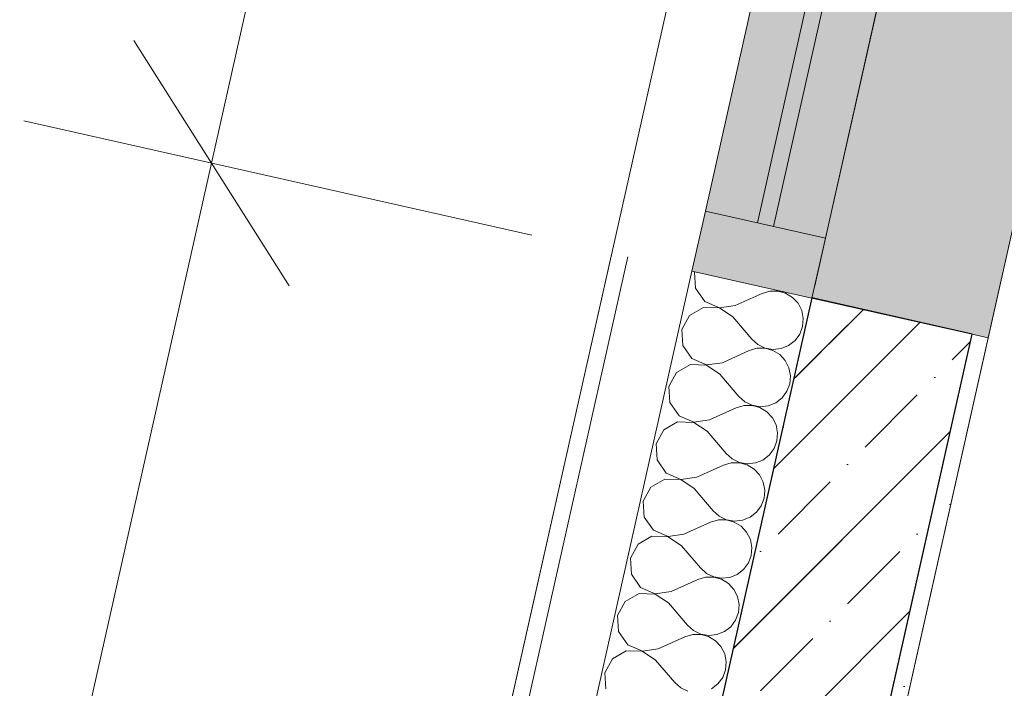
# Model space of a CAD drawing. Header units: millimetres. Extents: x -7145539 to 8272368, y 6117771 to 6337028.
# Tile 43 of 213: x -6876793 to -6875593, y 6138968 to 6139783. Entities that reach past the tile are written whole.
import ezdxf
from ezdxf.enums import TextEntityAlignment as Align

# ---------------------------------------------------------------- set-up
doc = ezdxf.new("R2010")
doc.units = ezdxf.units.MM
doc.header["$MEASUREMENT"] = 0
doc.linetypes.add('Штрихпунктирная', pattern=[670.277762, 352.777767, -176.388884, 0, -141.111112])
for name, color, linetype in [('S - квартира_помещение.АР', 7, 'Continuous'), ('АР-Стены_внешние_.АР', 7, 'Continuous'), ('АР-Стены_внутренние_пилоны.АР', 7, 'Continuous'), ('АР-Чертеж-Оси_Осевые размеры.АР', 7, 'Continuous'), ('АР-Чертеж-Размеры.АР', 7, 'Continuous'), ('Окна Archicad', 7, 'Continuous')]:
    doc.layers.add(name, color=color, linetype=linetype)
for name, color, linetype, lineweight in [('АР-Стены_внешние_.АР_Ном._пера__1', 7, 'Continuous', 30), ('АР-Стены_внешние_.АР_Ном._пера__120', 7, 'Continuous', 0), ('АР-Стены_внутренние_пилоны.АР_Ном._пера__1', 7, 'Continuous', 15), ('АР-Чертеж-Оси_Осевые размеры.АР_Ном._пера__120', 7, 'Continuous', 0), ('АР-Чертеж-Размеры.АР_Ном._пера__1', 7, 'Continuous', 0), ('Окна Archicad_Ном._пера__1', 7, 'Continuous', 0), ('Окна Archicad_Ном._пера__120', 7, 'Continuous', 0)]:
    doc.layers.add(name, color=color, linetype=linetype, lineweight=lineweight)
doc.styles.add('РЎР“Р•РќР•Р\xa0Р\x98Р\xa0_РЎРўР\x98Р›Р¬_2', font='GOTHIC.TTF')
doc.styles.add('РЎР“Р•РќР•Р\xa0Р\x98Р\xa0_РЎРўР\x98Р›Р¬_6', font='GOST_Common.ttf')
doc.dimstyles.new('СГЕНЕРИР_СТИЛЬ__5', dxfattribs={"dimtxt": 150, "dimasz": 237.5, "dimexe": 0.18, "dimexo": 0.0625, "dimgap": 0, "dimtad": 1, "dimdec": 0, "dimzin": 0, "dimdsep": 46, "dimtxsty": 'РЎР“Р•РќР•Р\xa0Р\x98Р\xa0_РЎРўР\x98Р›Р¬_6', "dimblk": 'ARROWHEAD_6', "dimblk1": 'ARROWHEAD_6', "dimblk2": 'ARROWHEAD_6', "dimcen": 0.09, "dimse1": 1, "dimse2": 1, "dimclrd": 7, "dimclre": 7, "dimclrt": 7, "dimazin": 0, "dimtfac": 1, "dimtdec": 4, "dimtmove": 0, "dimatfit": 3, "dimfxl": 1, "dimtolj": 1, "dimtzin": 0, "dimarcsym": 0})
doc.dimstyles.new('СГЕНЕРИР_СТИЛЬ__9', dxfattribs={"dimtxt": 150, "dimasz": 237.5, "dimexe": 0.18, "dimexo": 1000, "dimgap": 0, "dimtad": 1, "dimdec": 0, "dimzin": 0, "dimdsep": 46, "dimtxsty": 'РЎР“Р•РќР•Р\xa0Р\x98Р\xa0_РЎРўР\x98Р›Р¬_6', "dimblk": 'ARROWHEAD_6', "dimblk1": 'ARROWHEAD_6', "dimblk2": 'ARROWHEAD_6', "dimcen": 0.09, "dimclrd": 7, "dimclre": 7, "dimclrt": 7, "dimazin": 0, "dimtfac": 1, "dimtdec": 4, "dimtmove": 0, "dimatfit": 3, "dimfxl": 1, "dimtolj": 1, "dimtzin": 0, "dimarcsym": 0})

# ---------------------------------------------------------------- blocks, each defined once
blk = doc.blocks.new('*X905', base_point=(-6256761.3, 6562677.8))
at = {"layer": 'АР-Стены_внешние_.АР_Ном._пера__1', "color": 7, "linetype": 'Continuous', "lineweight": 0}
for p, q in [((-6875969.9, 6139475.6), (-6875970.2, 6139475.2)), ((-6875970.2, 6139475.2), (-6875969.1, 6139455.8)), ((-6875969.1, 6139455.8), (-6875957.9, 6139439.7)), ((-6875920.7, 6139434.8), (-6875888.1, 6139449.5)), ((-6875878.6, 6139452.3), (-6875888.1, 6139449.5)), ((-6875868.8, 6139452.3), (-6875878.6, 6139452.3)), ((-6875869.9, 6139453.2), (-6875868.7, 6139452.6)), ((-6875859.3, 6139449.7), (-6875868.8, 6139452.3)), ((-6875868.7, 6139452.6), (-6875862.7, 6139451.6)), ((-6875850.9, 6139444.6), (-6875859.3, 6139449.7)), ((-6875957.9, 6139439.7), (-6875940, 6139432)), ((-6875844.2, 6139437.4), (-6875850.9, 6139444.6)), ((-6875839.7, 6139428.6), (-6875844.2, 6139437.4)), ((-6875959.5, 6139432.4), (-6875976.5, 6139422.7)), ((-6875940, 6139431.7), (-6875959.5, 6139432.4)), ((-6875940, 6139432), (-6875920.7, 6139434.8)), ((-6875923.8, 6139420.9), (-6875940, 6139431.7)), ((-6875837.8, 6139418.9), (-6875839.7, 6139428.6)), ((-6875976.5, 6139422.7), (-6875985.8, 6139405.5)), ((-6875923.8, 6139420.9), (-6875900.6, 6139393.7)), ((-6875838.6, 6139409.1), (-6875837.8, 6139418.9)), ((-6875985.8, 6139405.5), (-6875984.7, 6139386.1)), ((-6875842.1, 6139399.9), (-6875838.6, 6139409.1)), ((-6875900.6, 6139393.7), (-6875893.2, 6139387.2)), ((-6875855.7, 6139385.9), (-6875847.9, 6139391.9)), ((-6875847.9, 6139391.9), (-6875842.1, 6139399.9)), ((-6875984.7, 6139386.1), (-6875973.5, 6139370.1)), ((-6875936.3, 6139365.1), (-6875903.7, 6139379.8)), ((-6875894.3, 6139382.6), (-6875903.7, 6139379.8)), ((-6875884.4, 6139382.6), (-6875894.3, 6139382.6)), ((-6875893.2, 6139387.2), (-6875884.4, 6139382.9)), ((-6875884.4, 6139382.9), (-6875874.7, 6139381.2)), ((-6875874.9, 6139380), (-6875884.4, 6139382.6)), ((-6875866.5, 6139374.9), (-6875874.9, 6139380)), ((-6875874.7, 6139381.2), (-6875864.9, 6139382.2)), ((-6875864.9, 6139382.2), (-6875855.7, 6139385.9)), ((-6875973.5, 6139370.1), (-6875955.6, 6139362.3)), ((-6875955.6, 6139362.3), (-6875936.3, 6139365.1)), ((-6875859.8, 6139367.7), (-6875866.5, 6139374.9)), ((-6875855.3, 6139358.9), (-6875859.8, 6139367.7)), ((-6875992.1, 6139353), (-6876001.5, 6139335.9)), ((-6875975.2, 6139362.7), (-6875992.1, 6139353)), ((-6875955.7, 6139362), (-6875975.2, 6139362.7)), ((-6875939.4, 6139351.2), (-6875955.7, 6139362)), ((-6875853.4, 6139349.2), (-6875855.3, 6139358.9)), ((-6875939.4, 6139351.2), (-6875916.3, 6139324)), ((-6875854.3, 6139339.4), (-6875853.4, 6139349.2)), ((-6876001.5, 6139335.9), (-6876000.4, 6139316.4)), ((-6875863.6, 6139322.2), (-6875857.7, 6139330.2)), ((-6875857.7, 6139330.2), (-6875854.3, 6139339.4)), ((-6876000.4, 6139316.4), (-6875989.2, 6139300.4)), ((-6875916.3, 6139324), (-6875908.9, 6139317.5)), ((-6875908.9, 6139317.5), (-6875900, 6139313.2)), ((-6875880.5, 6139312.6), (-6875871.4, 6139316.2)), ((-6875871.4, 6139316.2), (-6875863.6, 6139322.2)), ((-6875952, 6139295.5), (-6875919.4, 6139310.1)), ((-6875909.9, 6139312.9), (-6875919.4, 6139310.1)), ((-6875900.1, 6139312.9), (-6875909.9, 6139312.9)), ((-6875890.6, 6139310.3), (-6875900.1, 6139312.9)), ((-6875900, 6139313.2), (-6875890.3, 6139311.5)), ((-6875882.2, 6139305.2), (-6875890.6, 6139310.3)), ((-6875890.3, 6139311.5), (-6875880.5, 6139312.6)), ((-6875875.5, 6139298), (-6875882.2, 6139305.2)), ((-6875990.9, 6139293), (-6876007.8, 6139283.3)), ((-6875971.3, 6139292.3), (-6875990.9, 6139293)), ((-6875989.2, 6139300.4), (-6875971.3, 6139292.6)), ((-6875971.3, 6139292.6), (-6875952, 6139295.5)), ((-6875955.1, 6139281.5), (-6875971.3, 6139292.3)), ((-6875871, 6139289.2), (-6875875.5, 6139298)), ((-6876007.8, 6139283.3), (-6876017.1, 6139266.2)), ((-6875955.1, 6139281.5), (-6875931.9, 6139254.3)), ((-6875869.1, 6139279.5), (-6875871, 6139289.2)), ((-6875873.4, 6139260.5), (-6875869.9, 6139269.7)), ((-6875869.9, 6139269.7), (-6875869.1, 6139279.5)), ((-6876017.1, 6139266.2), (-6876016, 6139246.7)), ((-6875879.2, 6139252.6), (-6875873.4, 6139260.5)), ((-6876016, 6139246.7), (-6876004.9, 6139230.7)), ((-6875931.9, 6139254.3), (-6875924.5, 6139247.8)), ((-6875924.5, 6139247.8), (-6875915.7, 6139243.5)), ((-6875896.2, 6139242.9), (-6875887, 6139246.5)), ((-6875887, 6139246.5), (-6875879.2, 6139252.6)), ((-6875967.6, 6139225.8), (-6875935, 6139240.4)), ((-6875925.6, 6139243.2), (-6875935, 6139240.4)), ((-6875915.7, 6139243.2), (-6875925.6, 6139243.2)), ((-6875915.7, 6139243.5), (-6875906, 6139241.8)), ((-6875906.2, 6139240.6), (-6875915.7, 6139243.2)), ((-6875897.8, 6139235.5), (-6875906.2, 6139240.6)), ((-6875906, 6139241.8), (-6875896.2, 6139242.9)), ((-6875891.1, 6139228.3), (-6875897.8, 6139235.5)), ((-6876006.5, 6139223.3), (-6876023.4, 6139213.6)), ((-6875987, 6139222.6), (-6876006.5, 6139223.3)), ((-6876004.9, 6139230.7), (-6875986.9, 6139222.9)), ((-6875970.8, 6139211.8), (-6875987, 6139222.6)), ((-6875986.9, 6139222.9), (-6875967.6, 6139225.8)), ((-6875886.6, 6139219.5), (-6875891.1, 6139228.3)), ((-6876023.4, 6139213.6), (-6876032.8, 6139196.5)), ((-6875970.8, 6139211.8), (-6875947.6, 6139184.7)), ((-6875884.7, 6139209.8), (-6875886.6, 6139219.5)), ((-6875885.6, 6139200), (-6875884.7, 6139209.8)), ((-6876032.8, 6139196.5), (-6876031.7, 6139177)), ((-6875889, 6139190.8), (-6875885.6, 6139200)), ((-6875947.6, 6139184.7), (-6875940.2, 6139178.1)), ((-6875894.9, 6139182.9), (-6875889, 6139190.8)), ((-6876031.7, 6139177), (-6876020.5, 6139161)), ((-6875941.2, 6139173.5), (-6875950.7, 6139170.7)), ((-6875931.4, 6139173.6), (-6875941.2, 6139173.5)), ((-6875940.2, 6139178.1), (-6875931.3, 6139173.8)), ((-6875921.9, 6139170.9), (-6875931.4, 6139173.6)), ((-6875931.3, 6139173.8), (-6875921.6, 6139172.1)), ((-6875921.6, 6139172.1), (-6875911.8, 6139173.2)), ((-6875911.8, 6139173.2), (-6875902.7, 6139176.8)), ((-6875902.7, 6139176.8), (-6875894.9, 6139182.9)), ((-6876020.5, 6139161), (-6876002.6, 6139153.2)), ((-6875983.3, 6139156.1), (-6875950.7, 6139170.7)), ((-6875913.5, 6139165.8), (-6875921.9, 6139170.9)), ((-6875906.8, 6139158.6), (-6875913.5, 6139165.8)), ((-6876022.2, 6139153.6), (-6876039.1, 6139143.9)), ((-6876002.6, 6139153), (-6876022.2, 6139153.6)), ((-6876002.6, 6139153.2), (-6875983.3, 6139156.1)), ((-6875986.4, 6139142.1), (-6876002.6, 6139153)), ((-6875902.3, 6139149.8), (-6875906.8, 6139158.6)), ((-6875900.4, 6139140.1), (-6875902.3, 6139149.8)), ((-6876039.1, 6139143.9), (-6876048.4, 6139126.8)), ((-6875986.4, 6139142.1), (-6875963.2, 6139115)), ((-6875901.2, 6139130.3), (-6875900.4, 6139140.1)), ((-6876048.4, 6139126.8), (-6876047.3, 6139107.3)), ((-6875904.7, 6139121.1), (-6875901.2, 6139130.3)), ((-6875963.2, 6139115), (-6875955.9, 6139108.4)), ((-6875918.3, 6139107.1), (-6875910.5, 6139113.2)), ((-6875910.5, 6139113.2), (-6875904.7, 6139121.1)), ((-6876047.3, 6139107.3), (-6876036.2, 6139091.3)), ((-6875998.9, 6139086.4), (-6875966.4, 6139101)), ((-6875956.9, 6139103.8), (-6875966.4, 6139101)), ((-6875947, 6139103.9), (-6875956.9, 6139103.8)), ((-6875955.9, 6139108.4), (-6875947, 6139104.1)), ((-6875947, 6139104.1), (-6875937.3, 6139102.5)), ((-6875937.5, 6139101.2), (-6875947, 6139103.9)), ((-6875929.1, 6139096.1), (-6875937.5, 6139101.2)), ((-6875937.3, 6139102.5), (-6875927.5, 6139103.5)), ((-6875927.5, 6139103.5), (-6875918.3, 6139107.1)), ((-6876036.2, 6139091.3), (-6876018.2, 6139083.5)), ((-6875922.4, 6139088.9), (-6875929.1, 6139096.1)), ((-6875918, 6139080.1), (-6875922.4, 6139088.9)), ((-6876037.8, 6139083.9), (-6876054.8, 6139074.2)), ((-6876018.3, 6139083.3), (-6876037.8, 6139083.9)), ((-6876002.1, 6139072.4), (-6876018.3, 6139083.3)), ((-6876018.2, 6139083.5), (-6875998.9, 6139086.4)), ((-6875916, 6139070.4), (-6875918, 6139080.1)), ((-6876054.8, 6139074.2), (-6876064.1, 6139057.1)), ((-6876002.1, 6139072.4), (-6875978.9, 6139045.3)), ((-6875916.9, 6139060.6), (-6875916, 6139070.4)), ((-6876064.1, 6139057.1), (-6876063, 6139037.6)), ((-6875920.3, 6139051.4), (-6875916.9, 6139060.6)), ((-6875978.9, 6139045.3), (-6875971.5, 6139038.7)), ((-6875934, 6139037.5), (-6875926.2, 6139043.5)), ((-6875926.2, 6139043.5), (-6875920.3, 6139051.4)), ((-6876063, 6139037.6), (-6876051.8, 6139021.6)), ((-6876014.6, 6139016.7), (-6875982, 6139031.3)), ((-6875972.5, 6139034.1), (-6875982, 6139031.3)), ((-6875962.7, 6139034.2), (-6875972.5, 6139034.1)), ((-6875971.5, 6139038.7), (-6875962.6, 6139034.5)), ((-6875953.2, 6139031.5), (-6875962.7, 6139034.2)), ((-6875962.6, 6139034.5), (-6875952.9, 6139032.8)), ((-6875944.8, 6139026.4), (-6875953.2, 6139031.5)), ((-6875952.9, 6139032.8), (-6875943.1, 6139033.8)), ((-6875943.1, 6139033.8), (-6875934, 6139037.5)), ((-6876051.8, 6139021.6), (-6876033.9, 6139013.9)), ((-6876033.9, 6139013.9), (-6876014.6, 6139016.7)), ((-6875938.1, 6139019.2), (-6875944.8, 6139026.4)), ((-6875933.6, 6139010.4), (-6875938.1, 6139019.2)), ((-6876070.4, 6139004.5), (-6876079.7, 6138987.4)), ((-6876053.5, 6139014.2), (-6876070.4, 6139004.5)), ((-6876034, 6139013.6), (-6876053.5, 6139014.2)), ((-6876017.7, 6139002.7), (-6876034, 6139013.6)), ((-6875931.7, 6139000.8), (-6875933.6, 6139010.4)), ((-6876017.7, 6139002.7), (-6875994.5, 6138975.6)), ((-6875932.5, 6138990.9), (-6875931.7, 6139000.8)), ((-6876079.7, 6138987.4), (-6876078.6, 6138967.9)), ((-6875941.8, 6138973.8), (-6875936, 6138981.7)), ((-6875936, 6138981.7), (-6875932.5, 6138990.9)), ((-6875994.5, 6138975.6), (-6875987.2, 6138969)), ((-6875987.2, 6138969), (-6875978.3, 6138964.8)), ((-6875949.6, 6138967.8), (-6875941.8, 6138973.8))]:
    blk.add_line(p, q, dxfattribs=at)
blk = doc.blocks.new('Горизонтальное Многостворчатое Окно 23[30]_1', base_point=(-6256761.3, 6562677.8))
at = {"layer": 'Окна Archicad', "linetype": 'Continuous', "lineweight": 0, "true_color": 0xffffff}
for points in [[(-6875388.9, 6141395), (-6875827.2, 6139443.6), (-6875612.5, 6139395.4), (-6875174.3, 6141346.8)], [(-6875616.3, 6140382.7), (-6875762.6, 6140415.6), (-6875957.1, 6139549.6), (-6875810.8, 6139516.8)], [(-6875827.2, 6139443.6), (-6875810.8, 6139516.8), (-6875957.1, 6139549.6), (-6875973.5, 6139476.5)]]:
    blk.add_hatch(color=7, dxfattribs=at).paths.add_polyline_path(points)
at = {"layer": 'Окна Archicad_Ном._пера__1', "color": 7, "linetype": 'Continuous', "lineweight": 15}
blk.add_line((-6875632.1, 6139399.8), (-6875827.2, 6139443.6), dxfattribs=at)
at = {"layer": 'Окна Archicad_Ном._пера__1', "color": 7, "linetype": 'Continuous', "lineweight": 0}
blk.add_line((-6875612.5, 6139395.4), (-6875632.1, 6139399.8), dxfattribs=at)
at = {"layer": 'Окна Archicad_Ном._пера__120', "color": 7, "linetype": 'Continuous', "lineweight": 0}
for p, q in [((-6875174.3, 6141346.8), (-6875612.5, 6139395.4)), ((-6875762.6, 6140415.6), (-6875957.1, 6139549.6)), ((-6875893.7, 6139535.4), (-6875699.2, 6140401.3)), ((-6875679.7, 6140396.9), (-6875874.2, 6139531)), ((-6875616.3, 6140382.7), (-6875810.8, 6139516.8)), ((-6875973.5, 6139476.5), (-6875957.1, 6139549.6)), ((-6875957.1, 6139549.6), (-6875810.8, 6139516.8)), ((-6875810.8, 6139516.8), (-6875827.2, 6139443.6)), ((-6875827.2, 6139443.6), (-6875973.5, 6139476.5))]:
    blk.add_line(p, q, dxfattribs=at)
blk = doc.blocks.new('Стена_242_1', base_point=(-6872901.6, 6151557.2))
at = {"layer": 'АР-Стены_внешние_.АР', "linetype": 'Continuous', "lineweight": 0, "true_color": 0x000000}
h = blk.add_hatch(dxfattribs=at)
h.set_pattern_fill('БЛОКИ_БЕТОННЫЕ_ЭФФЕКТИВН_70', color=18, style=0, pattern_type=2)
h.set_pattern_definition([(45, (-6256761.35, 6562677.8), (-127.27922, 127.27922), [])])
h.paths.add_polyline_path([(-6876190.9, 6136911.6), (-6875632.1, 6139399.8), (-6875827.2, 6139443.6), (-6876386, 6136955.5)])
h = blk.add_hatch(dxfattribs=at)
h.set_pattern_fill('ШТУКАТУРКА__ГИПС_01_0001', color=18, style=0, pattern_type=2)
h.set_pattern_definition([(45, (-6256761.35, 6563027.8), (-111.369318, 111.369318), [0, -105, 0, -157.5]), (110, (-6256411.35, 6563027.8), (148.001588, 53.868173), [0, -77, 0, -133])])
h.paths.add_polyline_path([(-6876167, 6136926.8), (-6875612.5, 6139395.4), (-6875632.1, 6139399.8), (-6876186.5, 6136931.2)])
at = {"layer": 'АР-Стены_внешние_.АР_Ном._пера__1', "color": 7, "linetype": 'Continuous', "lineweight": 0}
for p, q in [((-6876051.6, 6139494), (-6876687.1, 6136664.4)), ((-6875973.5, 6139476.5), (-6876576.2, 6136793.2))]:
    blk.add_line(p, q, dxfattribs=at)
at = {"layer": 'АР-Стены_внешние_.АР_Ном._пера__1', "color": 7, "linetype": 'Continuous', "lineweight": 15}
for p, q in [((-6875827.2, 6139443.6), (-6876386, 6136955.5)), ((-6876186.5, 6136931.2), (-6875632.1, 6139399.8))]:
    blk.add_line(p, q, dxfattribs=at)
at = {"layer": 'АР-Стены_внешние_.АР_Ном._пера__1', "color": 7, "linetype": 'Continuous', "lineweight": 0, "flags": 128}
for points in [[(-6876071.1, 6139498.4), (-6876724.2, 6136590.7)], [(-6876167, 6136926.8), (-6875612.5, 6139395.4)]]:
    blk.add_lwpolyline(points, dxfattribs=at)
at = {"layer": 'АР-Стены_внешние_.АР', "color": 7, "lineweight": 0}
blk.add_blockref('*X905', (-6256761.3, 6562677.8), dxfattribs=at)
at = {"layer": 'Окна Archicad', "color": 7, "linetype": 'Continuous', "lineweight": 0}
blk.add_blockref('Горизонтальное Многостворчатое Окно 23[30]_1', (-6256761.3, 6562677.8), dxfattribs=at)
blk = doc.blocks.new('Стена_315_1', base_point=(-6875992.6, 6138251.1))
at = {"layer": 'АР-Стены_внутренние_пилоны.АР', "linetype": 'Continuous', "lineweight": 0, "true_color": 0x000000}
h = blk.add_hatch(dxfattribs=at)
h.set_pattern_fill('ЖЕЛЕЗОБЕТОН__PROJECT__0001', color=18, style=0, pattern_type=2)
h.set_pattern_definition([(45, (-6256761.35, 6562677.8), (-84.852814, 84.852814), []), (45, (-6256803.77, 6562720.22), (-84.852814, 84.852814), [90, -30, 0, -30])])
h.paths.add_polyline_path([(-6875895, 6138229.2), (-6875632, 6139400), (-6875827.2, 6139443.9), (-6876090.1, 6138273)])
at = {"layer": 'АР-Стены_внутренние_пилоны.АР_Ном._пера__1', "color": 7, "linetype": 'Continuous', "lineweight": 30, "flags": 128}
for points in [[(-6875827.2, 6139443.9), (-6876090.1, 6138273)], [(-6875632, 6139400), (-6875827.2, 6139443.9)], [(-6875895, 6138229.2), (-6875632, 6139400)], [(-6876090.1, 6138273), (-6875895, 6138229.2)]]:
    blk.add_lwpolyline(points, dxfattribs=at)
blk = doc.blocks.new('Стандартный Маркер Сетки[124]_1', base_point=(-6872883.1, 6152552))
at = {"layer": 'АР-Чертеж-Оси_Осевые размеры.АР_Ном._пера__120', "color": 7, "linetype": 'Штрихпунктирная', "lineweight": 0}
blk.add_line((-6873102.3, 6151576.3), (-6877664.8, 6131261.9), dxfattribs=at)
at = {"layer": 'АР-Чертеж-Оси_Осевые размеры.АР_Ном._пера__120', "color": 7, "lineweight": 0, "style": 'РЎР“Р•РќР•Р\xa0Р\x98Р\xa0_РЎРўР\x98Р›Р¬_2'}
blk.add_attdef('AC_MarkerText_1', text='', height=350, rotation=347.3417, dxfattribs=at).set_placement((-6877923.6, 6129979.4), align=Align.TOP_CENTER)
blk = doc.blocks.new('Стандартный Маркер Сетки[182]_1', base_point=(-6872883.1, 6152552))
at = {"layer": 'АР-Чертеж-Оси_Осевые размеры.АР_Ном._пера__120', "color": 7, "linetype": 'Штрихпунктирная', "lineweight": 0}
blk.add_line((-6873102.3, 6151576.3), (-6877664.8, 6131261.9), dxfattribs=at)
at = {"layer": 'АР-Чертеж-Оси_Осевые размеры.АР_Ном._пера__120', "color": 7, "lineweight": 0, "style": 'РЎР“Р•РќР•Р\xa0Р\x98Р\xa0_РЎРўР\x98Р›Р¬_2'}
blk.add_attdef('AC_MarkerText_1', text='', height=350, rotation=347.3417, dxfattribs=at).set_placement((-6877923.6, 6129979.4), align=Align.TOP_CENTER)
blk = doc.blocks.new('Стандартный Маркер Сетки[183]_1', base_point=(-6872883.1, 6152552))
at = {"layer": 'АР-Чертеж-Оси_Осевые размеры.АР_Ном._пера__120', "color": 7, "linetype": 'Штрихпунктирная', "lineweight": 0}
blk.add_line((-6873102.3, 6151576.3), (-6877664.8, 6131261.9), dxfattribs=at)
at = {"layer": 'АР-Чертеж-Оси_Осевые размеры.АР_Ном._пера__120', "color": 7, "lineweight": 0, "style": 'РЎР“Р•РќР•Р\xa0Р\x98Р\xa0_РЎРўР\x98Р›Р¬_2'}
blk.add_attdef('AC_MarkerText_1', text='', height=350, rotation=347.3417, dxfattribs=at).set_placement((-6877923.6, 6129979.4), align=Align.TOP_CENTER)
blk = doc.blocks.new('Стандартный Маркер Сетки[184]_1', base_point=(-6872883.1, 6152552))
at = {"layer": 'АР-Чертеж-Оси_Осевые размеры.АР_Ном._пера__120', "color": 7, "linetype": 'Штрихпунктирная', "lineweight": 0}
blk.add_line((-6873102.3, 6151576.3), (-6877664.8, 6131261.9), dxfattribs=at)
at = {"layer": 'АР-Чертеж-Оси_Осевые размеры.АР_Ном._пера__120', "color": 7, "lineweight": 0, "style": 'РЎР“Р•РќР•Р\xa0Р\x98Р\xa0_РЎРўР\x98Р›Р¬_2'}
blk.add_attdef('AC_MarkerText_1', text='', height=350, rotation=347.3417, dxfattribs=at).set_placement((-6877923.6, 6129979.4), align=Align.TOP_CENTER)
blk = doc.blocks.new('Стандартный Маркер Сетки[187]_1', base_point=(-6872883.1, 6152552))
at = {"layer": 'АР-Чертеж-Оси_Осевые размеры.АР_Ном._пера__120', "color": 7, "linetype": 'Штрихпунктирная', "lineweight": 0}
blk.add_line((-6873102.3, 6151576.3), (-6877664.8, 6131261.9), dxfattribs=at)
at = {"layer": 'АР-Чертеж-Оси_Осевые размеры.АР_Ном._пера__120', "color": 7, "lineweight": 0, "style": 'РЎР“Р•РќР•Р\xa0Р\x98Р\xa0_РЎРўР\x98Р›Р¬_2'}
blk.add_attdef('AC_MarkerText_1', text='', height=350, rotation=347.3417, dxfattribs=at).set_placement((-6877923.6, 6129979.4), align=Align.TOP_CENTER)
blk = doc.blocks.new('Стандартный Маркер Сетки[195]_1', base_point=(-6872883.1, 6152552))
at = {"layer": 'АР-Чертеж-Оси_Осевые размеры.АР_Ном._пера__120', "color": 7, "linetype": 'Штрихпунктирная', "lineweight": 0}
blk.add_line((-6873102.3, 6151576.3), (-6877664.8, 6131261.9), dxfattribs=at)
at = {"layer": 'АР-Чертеж-Оси_Осевые размеры.АР_Ном._пера__120', "color": 7, "lineweight": 0, "style": 'РЎР“Р•РќР•Р\xa0Р\x98Р\xa0_РЎРўР\x98Р›Р¬_2'}
blk.add_attdef('AC_MarkerText_1', text='', height=350, rotation=347.3417, dxfattribs=at).set_placement((-6877923.6, 6129979.4), align=Align.TOP_CENTER)
blk = doc.blocks.new('Стандартный Маркер Сетки[196]_1', base_point=(-6872883.1, 6152552))
at = {"layer": 'АР-Чертеж-Оси_Осевые размеры.АР_Ном._пера__120', "color": 7, "linetype": 'Штрихпунктирная', "lineweight": 0}
blk.add_line((-6873102.3, 6151576.3), (-6877664.8, 6131261.9), dxfattribs=at)
at = {"layer": 'АР-Чертеж-Оси_Осевые размеры.АР_Ном._пера__120', "color": 7, "lineweight": 0, "style": 'РЎР“Р•РќР•Р\xa0Р\x98Р\xa0_РЎРўР\x98Р›Р¬_2'}
blk.add_attdef('AC_MarkerText_1', text='', height=350, rotation=347.3417, dxfattribs=at).set_placement((-6877923.6, 6129979.4), align=Align.TOP_CENTER)
blk = doc.blocks.new('Стандартный Маркер Сетки[197]_1', base_point=(-6872883.1, 6152552))
at = {"layer": 'АР-Чертеж-Оси_Осевые размеры.АР_Ном._пера__120', "color": 7, "linetype": 'Штрихпунктирная', "lineweight": 0}
blk.add_line((-6873102.3, 6151576.3), (-6877664.8, 6131261.9), dxfattribs=at)
at = {"layer": 'АР-Чертеж-Оси_Осевые размеры.АР_Ном._пера__120', "color": 7, "lineweight": 0, "style": 'РЎР“Р•РќР•Р\xa0Р\x98Р\xa0_РЎРўР\x98Р›Р¬_2'}
blk.add_attdef('AC_MarkerText_1', text='', height=350, rotation=347.3417, dxfattribs=at).set_placement((-6877923.6, 6129979.4), align=Align.TOP_CENTER)
blk = doc.blocks.new('*D1176', base_point=(-6256761.3, 6562677.8))
at = {"layer": 'АР-Чертеж-Размеры.АР_Ном._пера__1', "color": 7, "linetype": 'Continuous', "lineweight": 0, "transparency": 16777216}
for p, q in [((-6874500.8, 6141502.7), (-6874459.7, 6141685.6)), ((-6874406.2, 6141353.4), (-6874595.4, 6141652.1)), ((-6874272.1, 6141451.3), (-6874729.5, 6141554.1)), ((-6875559.3, 6136790.3), (-6874500.8, 6141502.7)), ((-6875653.9, 6136939.6), (-6875464.7, 6136640.9)), ((-6875330.6, 6136738.9), (-6875788, 6136841.6)), ((-6875600.4, 6136607.3), (-6875559.3, 6136790.3))]:
    blk.add_line(p, q, dxfattribs=at)
at = {"layer": 'АР-Чертеж-Размеры.АР_Ном._пера__1', "color": 7, "lineweight": 0, "transparency": 16777216, "insert": (-6875113.2, 6138913), "char_height": 150, "attachment_point": 7, "rotation": 77.3404, "style": 'РЎР“Р•РќР•Р\xa0Р\x98Р\xa0_РЎРўР\x98Р›Р¬_6'}
blk.add_mtext('\\A1;{\\pql;\\fGOST Common|b0|i0|c204|p0;\\W1.000000;4\xa0830}', dxfattribs=at)
blk = doc.blocks.new('ARROWHEAD_6')
at = {"color": 0, "linetype": 'Continuous', "lineweight": 0}
for p, q in [((-0.5, -0.5), (0.5, 0.5)), ((0, 0), (-1, 0))]:
    blk.add_line(p, q, dxfattribs=at)
blk = doc.blocks.new('*D1249', base_point=(-6256761.3, 6562677.8))
at = {"layer": 'АР-Чертеж-Размеры.АР_Ном._пера__1', "color": 7, "linetype": 'Continuous', "lineweight": 0, "transparency": 16777216}
for p, q in [((-6875636.4, 6143715.9), (-6876120.6, 6141559.6)), ((-6876026.1, 6141410.2), (-6876215.2, 6141708.9)), ((-6876349.3, 6141610.9), (-6875730.4, 6141471.9)), ((-6876120.6, 6141559.6), (-6876558.9, 6139608.2)), ((-6876464.3, 6139458.8), (-6876653.5, 6139757.6)), ((-6876787.6, 6139659.6), (-6876168.7, 6139520.5)), ((-6876558.9, 6139608.2), (-6877216.4, 6136680.8))]:
    blk.add_line(p, q, dxfattribs=at)
at = {"layer": 'АР-Чертеж-Размеры.АР_Ном._пера__1', "color": 7, "lineweight": 0, "transparency": 16777216, "insert": (-6876421.3, 6140357.8), "char_height": 150, "attachment_point": 7, "rotation": 77.3417, "style": 'РЎР“Р•РќР•Р\xa0Р\x98Р\xa0_РЎРўР\x98Р›Р¬_6'}
blk.add_mtext('\\A1;{\\pql;\\fGOST Common|b0|i0|c204|p0;\\W1.000000;2\xa0000}', dxfattribs=at)
blk = doc.blocks.new('*D1250', base_point=(-6256761.3, 6562677.8))
at = {"layer": 'АР-Чертеж-Размеры.АР_Ном._пера__1', "color": 7, "linetype": 'Continuous', "lineweight": 0, "transparency": 16777216}
for p, q in [((-6876464.3, 6139458.8), (-6876653.5, 6139757.6)), ((-6876558.9, 6139608.2), (-6877216.4, 6136680.8)), ((-6877311, 6136830.1), (-6877121.8, 6136531.4)), ((-6877445.1, 6136732.1), (-6876826.1, 6136593.1)), ((-6877216.4, 6136680.8), (-6877257.5, 6136497.8))]:
    blk.add_line(p, q, dxfattribs=at)
at = {"layer": 'АР-Чертеж-Размеры.АР_Ном._пера__1', "color": 7, "lineweight": 0, "transparency": 16777216, "insert": (-6876969.2, 6137918.4), "char_height": 150, "attachment_point": 7, "rotation": 77.3417, "style": 'РЎР“Р•РќР•Р\xa0Р\x98Р\xa0_РЎРўР\x98Р›Р¬_6'}
blk.add_mtext('\\A1;{\\pql;\\fGOST Common|b0|i0|c204|p0;\\W1.000000;3\xa0000}', dxfattribs=at)

msp = doc.modelspace()

# ---------------------------------------------------------------- linework, layer by layer
at = {"layer": 'S - квартира_помещение.АР', "color": 254, "linetype": 'Continuous', "lineweight": 0, "true_color": 0xffe1c4, "flags": 128}
msp.add_lwpolyline([(-6872947.3, 6136203.6), (-6871888.9, 6140916.1), (-6875108.6, 6141639.2), (-6876167, 6136926.8)], close=True, dxfattribs=at)
at = {"layer": 'АР-Стены_внешние_.АР_Ном._пера__120', "color": 7, "linetype": 'Continuous', "lineweight": 15}
msp.add_lwpolyline([(-6851524.3, 6146207.3), (-6854998.8, 6146987.6), (-6855119.2, 6146451.4), (-6858074.6, 6147115.1), (-6857228.8, 6150880.9), (-6866156.1, 6152885.9), (-6866615.1, 6150842.2), (-6869650, 6151523.8), (-6869470.3, 6152323.9), (-6873011.9, 6153119.4), (-6876728.5, 6136571.2), (-6854736.3, 6131631.8)], dxfattribs=at)

# ---------------------------------------------------------------- block references
at = {"layer": 'АР-Стены_внешние_.АР', "color": 7, "lineweight": 0}
msp.add_blockref('Стена_242_1', (-6872901.6, 6151557.2), dxfattribs=at)
at = {"layer": 'АР-Стены_внутренние_пилоны.АР', "color": 7, "lineweight": 0}
msp.add_blockref('Стена_315_1', (-6875992.6, 6138251.1), dxfattribs=at)
at = {"layer": 'АР-Чертеж-Оси_Осевые размеры.АР', "color": 8, "linetype": 'Continuous', "lineweight": 15}
for name in ['Стандартный Маркер Сетки[124]_1', 'Стандартный Маркер Сетки[182]_1', 'Стандартный Маркер Сетки[183]_1', 'Стандартный Маркер Сетки[184]_1', 'Стандартный Маркер Сетки[187]_1', 'Стандартный Маркер Сетки[195]_1', 'Стандартный Маркер Сетки[196]_1', 'Стандартный Маркер Сетки[197]_1']:
    msp.add_blockref(name, (-6872883.1, 6152552), dxfattribs=at)

# ---------------------------------------------------------------- dimensions: what is measured, and where the dimension line sits
at = {"layer": 'АР-Чертеж-Размеры.АР', "color": 7, "linetype": 'Continuous', "lineweight": 0}
for base, p1, p2, angle, dimstyle, picture, middle, turn in [((-6876558.9, 6139608.2), (-6875632.8, 6141450), (-6876071.1, 6139498.6), 257.3417, 'СГЕНЕРИР_СТИЛЬ__9', '*D1249', (-6876438.1, 6140625.3), 77.3417), ((-6874500.8, 6141502.7), (-6876167, 6136926.8), (-6873498.8, 6141277.6), 77.3404, 'СГЕНЕРИР_СТИЛЬ__5', '*D1176', (-6875130, 6139180.5), 77.3404), ((-6877216.4, 6136680.8), (-6876071.1, 6139498.6), (-6876728.5, 6136571.2), 257.3417, 'СГЕНЕРИР_СТИЛЬ__9', '*D1250', (-6876986, 6138185.9), 77.3417)]:
    dim = msp.add_linear_dim(base=base, p1=p1, p2=p2, angle=angle, dimstyle=dimstyle, dxfattribs=at)
    dim.commit()
    dim.dimension.update_dxf_attribs({"geometry": picture, "text_midpoint": middle, "dimtype": 160, "text_rotation": turn})

doc.saveas('drawing.dxf')
